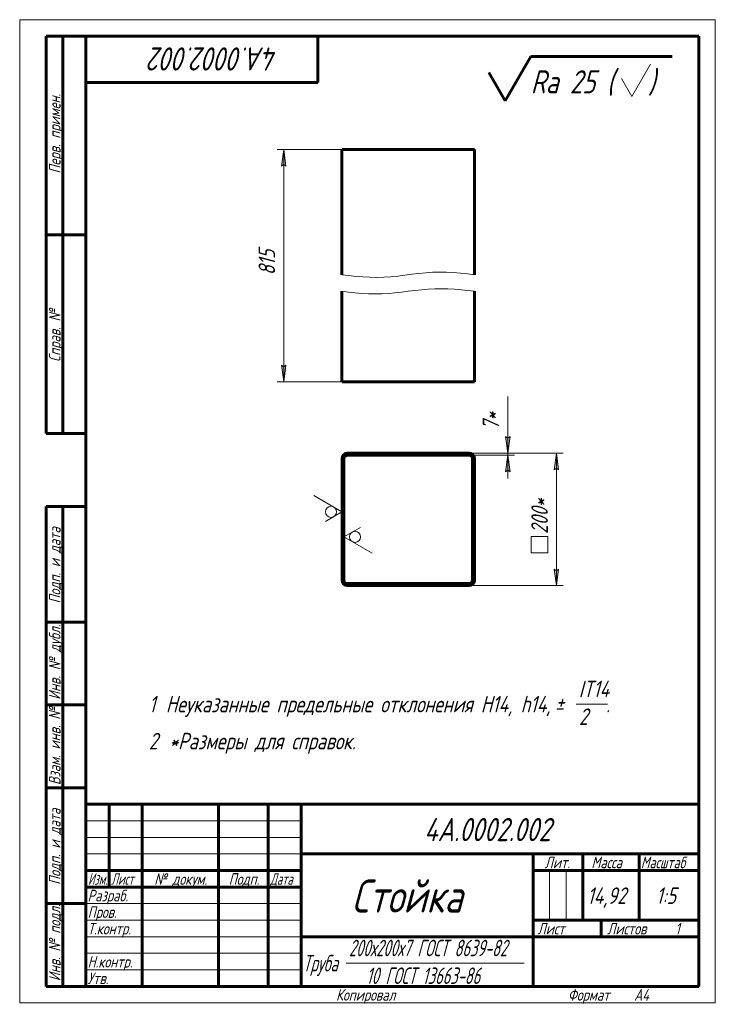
# Model space of a CAD drawing. Header units: millimetres. Extents: x 0 to 210, y 0 to 297.
import ezdxf

# ---------------------------------------------------------------- set-up
doc = ezdxf.new("R2010")
doc.units = ezdxf.units.MM
for name, pattern in [('K5LT_BASIC', [0]), ('K5LT_THIN', [0]), ('K5LT_THIN_INCLUDED_TO_HATCHING', [0])]:
    doc.linetypes.add(name, pattern=pattern)
doc.layers.add('Системный слой', color=7, linetype='Continuous')
doc.layers.add('Системный слой (1)', color=7, linetype='Continuous', true_color=0x6c6c6c)
doc.styles.add('KDIMTEXTSTYLE', font='GOST_AU.SHX', dxfattribs={"width": 0.96, "oblique": 15, "height": 5})
doc.styles.add('KTEXTSTYLE', font='GOST_AU.SHX', dxfattribs={"width": 0.96, "height": 5})
doc.dimstyles.new('KDIMSTYLE (0.20)', dxfattribs={"dimtxt": 5, "dimasz": 1, "dimexe": 2, "dimexo": 0, "dimgap": 1, "dimtad": 1, "dimlfac": 5, "dimtxsty": 'KDIMTEXTSTYLE', "dimsah": 1, "dimcen": 0, "dimdle": 1, "dimadec": 0, "dimazin": 0, "dimtfac": 0.667, "dimtmove": 0, "dimatfit": 3, "dimfxl": 1, "dimtvp": 1, "dimtolj": 1, "dimtzin": 0, "dimarcsym": 0})

# ---------------------------------------------------------------- blocks, each defined once
blk = doc.blocks.new('U0')
at = {"layer": 'Системный слой (1)', "color": 150, "linetype": 'K5LT_BASIC', "lineweight": 60, "true_color": 0x0080ff}
for p, q in [((97.3, 257.77), (97.3, 219.95)), ((97.3, 214.95), (97.3, 187.64))]:
    blk.add_line(p, q, dxfattribs=at)
blk = doc.blocks.new('U1')
at = {"layer": 'Системный слой (1)', "color": 150, "linetype": 'K5LT_BASIC', "lineweight": 60, "true_color": 0x0080ff}
for p, q in [((137.3, 257.77), (137.3, 219.95)), ((137.3, 214.95), (137.3, 187.64))]:
    blk.add_line(p, q, dxfattribs=at)
blk = doc.blocks.new('D0')
at = {"layer": 'Системный слой (1)'}
for points in [[(79.7, 257.77), (79.04, 252.77), (79.7, 253.27), (80.36, 252.77)], [(79.7, 192.14), (79.04, 192.64), (79.7, 187.64), (80.36, 192.64)]]:
    blk.add_hatch(color=7, dxfattribs=at).paths.add_polyline_path(points)
at = {"layer": 'Системный слой (1)', "color": 7, "linetype": 'K5LT_THIN', "lineweight": 18}
for p, q in [((97.3, 257.77), (77.7, 257.77)), ((79.04, 252.77), (79.7, 257.77)), ((79.7, 257.77), (80.36, 252.77)), ((79.7, 253.27), (79.04, 252.77)), ((80.36, 252.77), (79.7, 253.27)), ((79.7, 187.64), (79.04, 192.64)), ((79.04, 192.64), (79.7, 192.14)), ((79.7, 192.14), (80.36, 192.64)), ((80.36, 192.64), (79.7, 187.64)), ((97.3, 187.64), (77.7, 187.64))]:
    blk.add_line(p, q, dxfattribs=at)
blk.add_wipeout([(78.7, 219.83), (71.32, 219.83), (71.32, 229.32), (78.7, 229.32)]).dxf.layer = 'Системный слой (1)'
blk.add_line((79.7, 257.77), (79.7, 187.64), dxfattribs=at)
at = {"layer": 'Системный слой (1)', "color": 7, "insert": (72.11, 219.83), "char_height": 5, "attachment_point": 1, "rotation": 90, "style": 'KTEXTSTYLE'}
blk.add_mtext('\\H5.0;\\W1.000;\\Q15;\\Q15;\\W0.965;815', dxfattribs=at)
blk = doc.blocks.new('KDIMARROW_01')
at = {"layer": 'Системный слой'}
blk.add_hatch(color=0, dxfattribs=at).paths.add_polyline_path([(0, 0), (-5, 0.66), (-4.5, 0), (-5, -0.66)])
at = {"layer": 'Системный слой', "color": 0, "linetype": 'K5LT_THIN', "lineweight": 18}
for p, q in [((-4.5, 0), (-5, 0.66)), ((-5, 0.66), (0, 0)), ((0, 0), (-5, -0.66)), ((-5, -0.66), (-4.5, 0)), ((0, 0), (-1, 0))]:
    blk.add_line(p, q, dxfattribs=at)
blk = doc.blocks.new('U2')
at = {"layer": 'Системный слой (1)', "color": 7, "linetype": 'K5LT_THIN_INCLUDED_TO_HATCHING', "lineweight": 18}
for p, q in [((97.3, 214.95), (99.3, 214.71)), ((99.3, 214.71), (101.3, 214.48)), ((101.3, 214.48), (103.3, 214.31)), ((103.3, 214.31), (105.3, 214.19)), ((105.3, 214.19), (107.3, 214.15)), ((107.3, 214.15), (109.3, 214.19)), ((109.3, 214.19), (111.3, 214.31)), ((111.3, 214.31), (113.3, 214.48)), ((113.3, 214.48), (115.3, 214.71)), ((115.3, 214.71), (117.3, 214.95)), ((117.3, 214.95), (119.3, 215.2)), ((119.3, 215.2), (121.3, 215.43)), ((121.3, 215.43), (123.3, 215.6)), ((123.3, 215.6), (125.3, 215.72)), ((125.3, 215.72), (127.3, 215.75)), ((127.3, 215.75), (129.3, 215.72)), ((129.3, 215.72), (131.3, 215.6)), ((131.3, 215.6), (133.3, 215.43)), ((133.3, 215.43), (135.3, 215.2)), ((135.3, 215.2), (137.3, 214.95))]:
    blk.add_line(p, q, dxfattribs=at)
blk = doc.blocks.new('U3')
at = {"layer": 'Системный слой (1)', "color": 7, "linetype": 'K5LT_THIN_INCLUDED_TO_HATCHING', "lineweight": 18}
for p, q in [((120.46, 220.34), (118.36, 220.09)), ((122.57, 220.54), (120.46, 220.34)), ((124.67, 220.69), (122.57, 220.54)), ((126.78, 220.75), (124.67, 220.69)), ((128.88, 220.73), (126.78, 220.75)), ((130.99, 220.62), (128.88, 220.73)), ((133.09, 220.45), (130.99, 220.62)), ((135.2, 220.21), (133.09, 220.45)), ((137.3, 219.95), (135.2, 220.21)), ((99.41, 219.7), (97.3, 219.95)), ((101.51, 219.46), (99.41, 219.7)), ((103.62, 219.29), (101.51, 219.46)), ((105.72, 219.18), (103.62, 219.29)), ((107.83, 219.16), (105.72, 219.18)), ((109.93, 219.22), (107.83, 219.16)), ((112.04, 219.37), (109.93, 219.22)), ((114.14, 219.57), (112.04, 219.37)), ((116.25, 219.82), (114.14, 219.57)), ((118.36, 220.09), (116.25, 219.82))]:
    blk.add_line(p, q, dxfattribs=at)
blk = doc.blocks.new('D1')
at = {"layer": 'Системный слой (1)'}
for points in [[(162.7, 161.06), (162.04, 166.06), (161.38, 161.06), (162.04, 161.56)], [(162.7, 131.06), (162.04, 130.56), (161.38, 131.06), (162.04, 126.06)]]:
    blk.add_hatch(color=7, dxfattribs=at).paths.add_polyline_path(points)
at = {"layer": 'Системный слой (1)', "color": 7, "linetype": 'K5LT_THIN', "lineweight": 18}
for p, q in [((135.7, 166.06), (164.04, 166.06)), ((161.38, 161.06), (162.04, 166.06)), ((162.04, 166.06), (162.7, 161.06)), ((162.04, 161.56), (161.38, 161.06)), ((162.7, 161.06), (162.04, 161.56)), ((162.04, 126.06), (161.38, 131.06)), ((161.38, 131.06), (162.04, 130.56)), ((162.04, 130.56), (162.7, 131.06)), ((162.7, 131.06), (162.04, 126.06)), ((135.7, 126.06), (164.04, 126.06))]:
    blk.add_line(p, q, dxfattribs=at)
blk.add_wipeout([(161.04, 135.94), (153.66, 135.94), (153.66, 155.37), (161.04, 155.37)]).dxf.layer = 'Системный слой (1)'
for p, q in [((162.04, 166.06), (162.04, 126.06)), ((154.45, 135.94), (154.45, 140.94)), ((154.45, 140.94), (159.45, 140.94)), ((159.45, 140.94), (159.45, 135.94)), ((159.45, 135.94), (154.45, 135.94))]:
    blk.add_line(p, q, dxfattribs=at)
at = {"layer": 'Системный слой (1)', "color": 7, "insert": (154.45, 141.66), "char_height": 5, "attachment_point": 1, "rotation": 90, "style": 'KTEXTSTYLE'}
blk.add_mtext('\\H5.0;\\W1.000;\\Q15;\\Q15;\\W0.965;200*', dxfattribs=at)
blk = doc.blocks.new('D2')
at = {"layer": 'Системный слой (1)'}
for points in [[(147.37, 170.56), (146.71, 171.06), (147.37, 166.06), (148.03, 171.06)], [(148.03, 160.46), (147.37, 165.46), (146.71, 160.46), (147.37, 160.96)]]:
    blk.add_hatch(color=7, dxfattribs=at).paths.add_polyline_path(points)
at = {"layer": 'Системный слой (1)', "color": 7, "linetype": 'K5LT_THIN', "lineweight": 18}
for p, q in [((147.37, 170.56), (146.71, 171.06)), ((146.71, 171.06), (147.37, 166.06)), ((147.37, 166.06), (148.03, 171.06)), ((148.03, 171.06), (147.37, 170.56)), ((147.37, 166.06), (147.37, 171.06)), ((135.7, 166.06), (149.37, 166.06)), ((135.7, 165.46), (149.37, 165.46)), ((147.37, 165.46), (146.71, 160.46)), ((147.37, 165.46), (147.37, 166.06)), ((148.03, 160.46), (147.37, 165.46)), ((147.37, 165.46), (147.37, 158.46)), ((146.71, 160.46), (147.37, 160.96)), ((147.37, 160.96), (148.03, 160.46))]:
    blk.add_line(p, q, dxfattribs=at)
blk.add_wipeout([(146.37, 173.06), (138.99, 173.06), (138.99, 180.9), (146.37, 180.9)]).dxf.layer = 'Системный слой (1)'
for p, q in [((147.37, 171.06), (147.37, 183.23)), ((147.37, 166.06), (147.37, 173.06))]:
    blk.add_line(p, q, dxfattribs=at)
at = {"layer": 'Системный слой (1)', "color": 7, "insert": (139.79, 173.06), "char_height": 5, "attachment_point": 1, "rotation": 90, "style": 'KTEXTSTYLE'}
blk.add_mtext('\\H5.0;\\W1.000;\\Q15;\\Q15;\\W0.965;7*', dxfattribs=at)
blk = doc.blocks.new('U4')
at = {"layer": 'Системный слой (1)', "color": 7, "linetype": 'K5LT_THIN', "lineweight": 18}
for p, q in [((97.3, 148.34), (88.8, 153.25)), ((92.3, 145.45), (97.3, 148.34))]:
    blk.add_line(p, q, dxfattribs=at)
blk.add_arc((93.97, 148.34), 1.67, 90, 89.99999427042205, dxfattribs=at)
blk = doc.blocks.new('U5')
at = {"layer": 'Системный слой (1)', "color": 7, "linetype": 'K5LT_THIN', "lineweight": 18}
for p, q in [((102.9, 143.65), (97.9, 140.77)), ((97.9, 140.77), (106.41, 135.86))]:
    blk.add_line(p, q, dxfattribs=at)
blk.add_arc((101.24, 140.77), 1.67, 90, 89.99999427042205, dxfattribs=at)
blk = doc.blocks.new('U6')
at = {"color": 7, "linetype": 'K5LT_THIN', "lineweight": 18}
for p, q in [((0, 0), (0, 297)), ((0, 297), (210, 297)), ((210, 297), (210, 0)), ((20, 55), (85, 55)), ((20, 50), (85, 50)), ((20, 45), (85, 45)), ((159.96, 25), (159.96, 40)), ((164.98, 25), (164.98, 40)), ((20, 30), (85, 30)), ((20, 25), (85, 25)), ((20, 20), (85, 20)), ((20, 15), (85, 15)), ((98.6, 12), (152.3, 12)), ((20, 10), (85, 10)), ((210, 0), (0, 0))]:
    blk.add_line(p, q, dxfattribs=at)
at = {"color": 150, "linetype": 'K5LT_BASIC', "lineweight": 60, "true_color": 0x0080ff}
for p, q in [((8, 172), (8, 292)), ((20, 292), (8, 292)), ((13, 172), (13, 292)), ((20, 5), (20, 292)), ((20, 292), (205, 292)), ((90, 292), (90, 278)), ((205, 292), (205, 5)), ((90, 278), (20, 278)), ((20, 232), (8, 232)), ((20, 172), (8, 172)), ((8, 5), (8, 150)), ((20, 150), (8, 150)), ((13, 5), (13, 150)), ((20, 115), (8, 115)), ((20, 90), (8, 90)), ((20, 65), (8, 65)), ((20, 60), (205, 60)), ((20, 5), (20, 60)), ((27, 35), (27, 60)), ((37, 5), (37, 60)), ((60, 5), (60, 60)), ((75, 5), (75, 60)), ((85, 5), (85, 60)), ((85, 45), (205, 45)), ((155, 5), (155, 45)), ((170, 25), (170, 45)), ((187, 25), (187, 45)), ((20, 40), (85, 40)), ((155, 40), (170, 40)), ((170, 40), (205, 40)), ((20, 35), (85, 35)), ((20, 30), (8, 30)), ((155, 25), (205, 25)), ((175.57, 20), (175.57, 25)), ((85, 20), (155, 20)), ((155, 20), (205, 20)), ((20, 5), (8, 5)), ((205, 5), (20, 5))]:
    blk.add_line(p, q, dxfattribs=at)
at = {"color": 7, "attachment_point": 1, "style": 'KTEXTSTYLE'}
for s, insert, char_height, rotation in [('\\H5.0;\\W1.000;\\Q15;\\Q15;\\W0.965;\\H7.00;4А.0002.002', (77.94, 281.64), 7, 180), ('\\H5.0;\\W1.000;\\Q15;\\Q15;\\W0.965;\\H3.50;Перв. примен.', (8.82, 250.52), 3.5, 90), ('\\H5.0;\\W1.000;\\Q15;\\Q15;\\W0.965;\\H3.50;Справ. №', (8.82, 193.63), 3.5, 90), ('\\H5.0;\\W1.000;\\Q15;\\Q15;\\W0.965;\\H3.50;Подп. и дата', (8.82, 120.66), 3.5, 90), ('\\H5.0;\\W1.000;\\Q15;\\Q15;\\W0.965;\\H3.50;Инв. № дубл.', (8.82, 91.57), 3.5, 90), ('\\H5.0;\\W1.000;\\Q15;\\Q15;\\W0.965;\\H3.50;Взам. инв. №', (8.82, 65.8), 3.5, 90), ('\\H5.0;\\W1.000;\\Q15;\\Q15;\\W0.965;\\H3.50;Подп. и дата', (8.82, 35.66), 3.5, 90), ('\\H5.0;\\W1.000;\\Q15;\\Q15;\\W0.965;\\H3.50;Инв. № подл.', (8.82, 6.57), 3.5, 90)]:
    blk.add_mtext(s, dxfattribs=dict(at, insert=insert, char_height=char_height, rotation=rotation))
for s, insert, char_height in [('\\H5.0;\\W1.000;\\Q15;\\Q15;\\W0.965;\\H7.00;4А.0002.002', (122.06, 55.86), 7), ('\\H5.0;\\W1.000;\\Q15;\\Q15;\\W0.965;\\H3.50;Лит.', (158.47, 44.18), 3.5), ('\\H5.0;\\W1.000;\\Q15;\\Q15;\\W0.965;\\H3.50;Масса', (172.58, 44.18), 3.5), ('\\H5.0;\\W1.000;\\Q15;\\Q15;\\W0.930;\\H3.50;Масштаб', (187.52, 44.18), 3.5), ('\\H5.0;\\W1.000;\\Q15;\\Q15;\\W0.784;\\H3.50;Изм.', (20.62, 39.18), 3.5), ('\\H5.0;\\W1.000;\\Q15;\\Q15;\\W0.799;\\H3.50;Лист', (27.61, 39.18), 3.5), ('\\H5.0;\\W1.000;\\Q15;\\Q15;\\W0.965;\\H3.50;№ докум.', (40.63, 39.18), 3.5), ('\\H5.0;\\W1.000;\\Q15;\\Q15;\\W0.965;\\H3.50;Подп.', (63.1, 39.18), 3.5), ('\\H5.0;\\W1.000;\\Q15;\\Q15;\\W0.799;\\H3.50;Дата', (75.61, 39.18), 3.5), ('\\H5.0;\\W1.000;\\Q15;\\Q15;\\W0.965;\\H10.00;Стойка', (100.19, 37.29), 10), ('\\H5.0;\\W1.000;\\Q15;\\Q15;\\W0.965;\\H3.50;Разраб.', (20.5, 34.18), 3.5), ('\\H5.0;\\W1.000;\\Q15;\\Q15;\\W0.965;14,92', (171.31, 34.9), 5), ('\\H5.0;\\W1.000;\\Q15;\\Q15;\\W0.965;{\\c16711680;1:5}', (192.11, 34.9), 5), ('\\H5.0;\\W1.000;\\Q15;\\Q15;\\W0.965;\\H3.50;Пров.', (20.5, 29.18), 3.5), ('\\H5.0;\\W1.000;\\Q15;\\Q15;\\W0.965;\\H3.50;Т.контр.', (20.5, 24.18), 3.5), ('\\H5.0;\\W1.000;\\Q15;\\Q15;\\W0.965;\\H3.50;Лист', (156.32, 24.18), 3.5), ('\\H5.0;\\W1.000;\\Q15;\\Q15;\\W0.965;\\H3.50;Листов', (177.36, 24.18), 3.5), ('\\H5.0;\\W1.000;\\Q15;\\Q15;\\W0.965;\\H3.50;1', (197.91, 24.18), 3.5), ('\\H5.0;\\W1.000;\\Q15;\\Q15;\\W0.783;200х200х7 ГОСТ 8639-82', (99.36, 19.09), 5), ('\\H5.0;\\W1.000;\\Q15;\\Q15;\\W0.783;Труба', (85.5, 14.5), 5), ('\\H5.0;\\W1.000;\\Q15;\\Q15;\\W0.965;\\H3.50;Н.контр.', (20.5, 14.18), 3.5), ('\\H5.0;\\W1.000;\\Q15;\\Q15;\\W0.965;\\H3.50;Утв.', (20.5, 9.18), 3.5), ('\\H5.0;\\W1.000;\\Q15;\\Q15;\\W0.783;10 ГОСТ 13663-86', (104.65, 10.71), 5), ('\\H5.0;\\W1.000;\\Q15;\\Q15;\\W0.965;\\H3.50;Копировал', (95.5, 4.18), 3.5), ('\\H5.0;\\W1.000;\\Q15;\\Q15;\\W0.965;\\H3.50;Формат', (165.5, 4.18), 3.5), ('\\H5.0;\\W1.000;\\Q15;\\Q15;\\W0.965;\\H3.50;A4', (185.5, 4.18), 3.5)]:
    blk.add_mtext(s, dxfattribs=dict(at, insert=insert, char_height=char_height))
blk = doc.blocks.new('U7')
at = {"color": 7, "linetype": 'K5LT_THIN', "lineweight": 18}
blk.add_line((168.03, 90.26), (177.42, 90.26), dxfattribs=at)
at = {"color": 7, "char_height": 5, "attachment_point": 1, "style": 'KTEXTSTYLE'}
for s, insert in [('\\H5.0;\\W1.000;\\Q15;\\Q15;\\W0.965;IT14', (168.79, 97.35)), ('\\H5.0;\\W1.000;\\Q15;\\Q15;\\W0.965;1', (39, 92.76)), ('\\H5.0;\\W1.000;\\Q15;\\Q15;\\W0.965;Неуказанные предельные отклонения H14, h14, ', (44.12, 92.76)), ('\\H5.0;\\W1.000;\\Q15;\\Q15;\\W0.965;±', (161.59, 92.76)), ('\\H5.0;\\W1.000;\\Q15;\\Q15;\\W0.965; ', (164.5, 92.76)), ('\\H5.0;\\W1.000;\\Q15;\\Q15;\\W0.965;2', (168.85, 88.97)), ('\\H5.0;\\W1.000;\\Q15;\\Q15;\\W0.965;.', (177.01, 92.76)), ('\\H5.0;\\W1.000;\\Q15;\\Q15;\\W0.965;2', (39, 81.59)), ('\\H5.0;\\W1.000;\\Q15;\\Q15;\\W0.965;*Размеры для справок.', (45.17, 81.59))]:
    blk.add_mtext(s, dxfattribs=dict(at, insert=insert))
blk = doc.blocks.new('U8')
at = {"color": 150, "linetype": 'K5LT_BASIC', "lineweight": 60, "true_color": 0x0080ff}
for p, q in [((146.55, 272.51), (154.28, 285.91)), ((154.28, 285.91), (197, 285.91)), ((141.64, 281.01), (146.55, 272.51))]:
    blk.add_line(p, q, dxfattribs=at)
at = {"color": 7, "linetype": 'K5LT_THIN', "lineweight": 18}
for p, q in [((184.77, 273.77), (190.45, 283.57)), ((181.67, 279.21), (184.77, 273.77))]:
    blk.add_line(p, q, dxfattribs=at)
at = {"color": 7, "char_height": 7, "attachment_point": 1, "style": 'KTEXTSTYLE'}
for s, insert in [('\\H5.0;\\W1.000;\\Q15;\\Q15;\\W0.965;\\H7.00;Ra 25 (', (154.28, 281.73)), ('\\H5.0;\\W1.000;\\Q15;\\Q15;\\W0.965;\\H7.00;)', (189.75, 281.73))]:
    blk.add_mtext(s, dxfattribs=dict(at, insert=insert))

msp = doc.modelspace()

# ---------------------------------------------------------------- linework, layer by layer
at = {"layer": 'Системный слой (1)', "color": 150, "linetype": 'K5LT_BASIC', "lineweight": 60, "true_color": 0x0080ff}
for p, q in [((97.3028, 257.7742), (98.9028, 257.7742)), ((98.9028, 257.7742), (135.7028, 257.7742)), ((135.7028, 257.7742), (137.3028, 257.7742)), ((97.3028, 187.6443), (98.9028, 187.6443)), ((98.9028, 187.6443), (135.7028, 187.6443)), ((135.7028, 187.6443), (137.3028, 187.6443)), ((97.3028, 164.4592), (97.3028, 127.6592)), ((97.9028, 164.4592), (97.9028, 127.6592)), ((135.7028, 166.0592), (98.9028, 166.0592)), ((135.7028, 165.4592), (98.9028, 165.4592)), ((136.7028, 127.6592), (136.7028, 164.4592)), ((137.3028, 127.6592), (137.3028, 164.4592)), ((98.9028, 126.6592), (135.7028, 126.6592)), ((98.9028, 126.0592), (135.7028, 126.0592))]:
    msp.add_line(p, q, dxfattribs=at)
for centre, radius, start, end in [((98.9028, 164.4592), 1.6, 90, 180), ((98.9028, 164.4592), 1, 90, 180), ((135.7028, 164.4592), 1.6, 0, 90), ((135.7028, 164.4592), 1, 0, 90), ((98.9028, 127.6592), 1.6, 180, 270), ((98.9028, 127.6592), 1, 180, 270), ((135.7028, 127.6592), 1, 270, 0), ((135.7028, 127.6592), 1.6, 270, 0)]:
    msp.add_arc(centre, radius, start, end, dxfattribs=at)

# ---------------------------------------------------------------- block references
for name in ['U8', 'U7']:
    msp.add_blockref(name, (0, 0))
at = {"layer": 'Системный слой (1)'}
for name in ['U0', 'U1', 'U4', 'U5']:
    msp.add_blockref(name, (0, 0), dxfattribs=at)

# ---------------------------------------------------------------- next in the draw order: dimensions: what is measured, and where the dimension line sits
at = {"layer": 'Системный слой (1)', "color": 7}
dim = msp.add_linear_dim(base=(79.6987, 257.7742), p1=(97.3028, 187.6443), p2=(97.3028, 257.7742), angle=270, text='\\H5.0;\\W0.965;\\Q15;\\H5.0;\\W0.965;\\Q15;\\Q15;815', dimstyle='KDIMSTYLE (0.20)', override={"dimexo": 0, "dimblk1": 'KDIMARROW_01', "dimblk2": 'KDIMARROW_01', "dimse1": 0, "dimse2": 0, "dimclrt": 7, "dimtolj": 1}, dxfattribs=at)
dim.commit()
dim.dimension.update_dxf_attribs({"geometry": 'D0', "text_midpoint": (79.6987, 224.7742), "dimtype": 160})
dim = msp.add_linear_dim(base=(162.0390732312, 166.0592499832), p1=(135.7028204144, 126.0592499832), p2=(135.7028204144, 166.0592499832), dimstyle='KDIMSTYLE (0.20)', override={"dimexo": 0, "dimpost": '\\H5.0;\\W0.965;\\Q15;{\\fSymbol Type A|i0|c204|p18;т}<>\\H5.0;\\W0.965;\\Q15;\\Q15;*', "dimblk1": 'KDIMARROW_01', "dimblk2": 'KDIMARROW_01', "dimse1": 0, "dimse2": 0, "dimclrt": 7, "dimtol": 1, "dimtp": 0, "dimtm": 0, "dimtdec": 5, "dimtolj": 1}, dxfattribs=at)
dim.commit()
dim.dimension.update_dxf_attribs({"geometry": 'D1', "text_midpoint": (162.0390732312, 146.0592499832), "dimtype": 160})

# ---------------------------------------------------------------- next in the draw order: block references
at = {"layer": 'Системный слой'}
for name in ['U3', 'U2']:
    msp.add_blockref(name, (0, 0), dxfattribs=at)

# ---------------------------------------------------------------- next in the draw order: dimensions: what is measured, and where the dimension line sits
at = {"layer": 'Системный слой (1)', "color": 7}
dim = msp.add_linear_dim(base=(147.3726, 165.4592), p1=(135.7028, 166.0592), p2=(135.7028, 165.4592), text='\\H5.0;\\W0.965;\\Q15;\\H5.0;\\W0.965;\\Q15;\\Q15;7\\H5.0;\\W0.965;\\Q15;\\Q15;*', dimstyle='KDIMSTYLE (0.20)', override={"dimexo": 0, "dimtoh": 1, "dimblk1": 'KDIMARROW_01', "dimblk2": 'KDIMARROW_01', "dimse1": 0, "dimse2": 0, "dimclrt": 7, "dimtmove": 1, "dimtolj": 1}, dxfattribs=at)
dim.commit()
dim.dimension.update_dxf_attribs({"geometry": 'D2', "text_midpoint": (147.3726, 177.1422), "dimtype": 160})

# ---------------------------------------------------------------- next in the draw order: block references
msp.add_blockref('U6', (0, 0))

doc.saveas('drawing.dxf')
